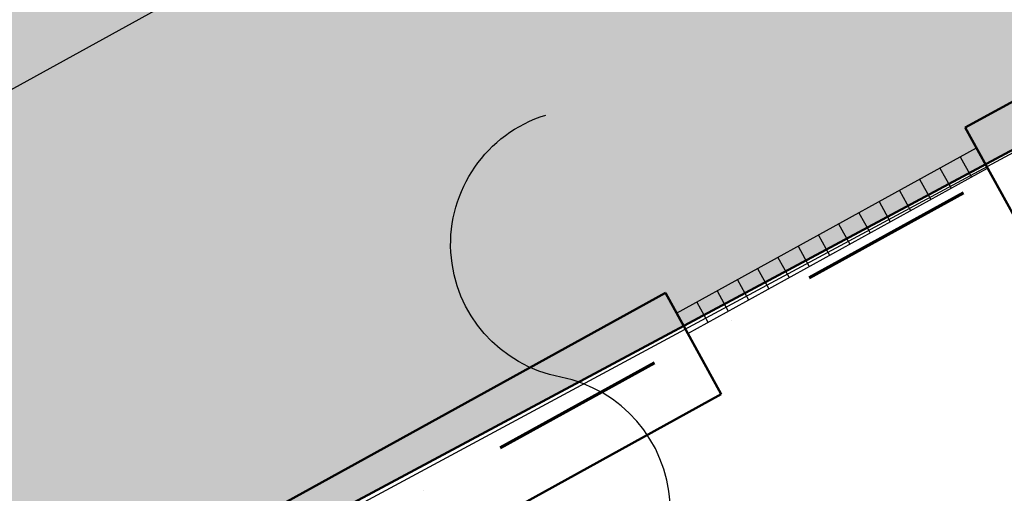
# Model space of a CAD drawing. Header units: millimetres. Extents: x 2886542 to 7567581, y -792623 to 134766.
# Tile 54 of 256: x 4100669 to 4104926, y -404353 to -402306. Entities that reach past the tile are written whole.
import ezdxf

# ---------------------------------------------------------------- set-up
doc = ezdxf.new("R2010")
doc.units = ezdxf.units.MM
doc.linetypes.add('DASHDOT', pattern=[1, 0.5, -0.25, 0, -0.25])
doc.linetypes.add('DASHDOTX2', pattern=[50.8, 25.4, -12.7, 0, -12.7])
for name, color, linetype in [('IN_C_OSA', 6, 'DASHDOT'), ('IN_VYPLNE OTVORU', 151, 'Continuous'), ('KATASTR', 7, 'Continuous'), ('požárničina', 10, 'Continuous')]:
    doc.layers.add(name, color=color, linetype=linetype)
doc.layers.add('IN_C_TLUSTA', color=5, linetype='Continuous', lineweight=50)
doc.layers.add('IN_NS_TLUSTA', color=1, linetype='Continuous', lineweight=40)

# ---------------------------------------------------------------- blocks, each defined once
blk = doc.blocks.new('nástrojárna')
at = {"layer": 'IN_C_OSA', "color": 250, "ltscale": 2500}
blk.add_line((4135508.2, -606478.7), (4196081.4, -606478.7), dxfattribs=at)
at = {"layer": 'IN_C_TLUSTA', "color": 250}
for p, q in [((4178234.1, -608613.7), (4180384.1, -608613.7)), ((4180384.1, -608613.7), (4180384.1, -609113.7)), ((4181864.1, -608613.7), (4181864.1, -609113.7)), ((4181864.1, -608613.7), (4183934.1, -608613.7)), ((4179344.1, -609113.7), (4180384.1, -609113.7))]:
    blk.add_line(p, q, dxfattribs=at)
at = {"layer": 'IN_VYPLNE OTVORU', "color": 250}
for p, q in [((4180384.1, -608713.7), (4181864.1, -608713.7)), ((4180484.1, -608713.7), (4180484.1, -608813.7)), ((4180584.1, -608713.7), (4180584.1, -608813.7)), ((4180684.1, -608713.7), (4180684.1, -608813.7)), ((4180784.1, -608713.7), (4180784.1, -608813.7)), ((4180884.1, -608713.7), (4180884.1, -608813.7)), ((4180984.1, -608713.7), (4180984.1, -608813.7)), ((4181084.1, -608713.7), (4181084.1, -608813.7)), ((4181184.1, -608713.7), (4181184.1, -608813.7)), ((4181284.1, -608713.7), (4181284.1, -608813.7)), ((4181384.1, -608713.7), (4181384.1, -608813.7)), ((4181484.1, -608713.7), (4181484.1, -608813.7)), ((4181584.1, -608713.7), (4181584.1, -608813.7)), ((4181684.1, -608713.7), (4181684.1, -608813.7)), ((4181784.1, -608713.7), (4181784.1, -608813.7)), ((4180384.1, -608813.7), (4181864.1, -608813.7))]:
    blk.add_line(p, q, dxfattribs=at)
at = {"layer": 'požárničina', "linetype": 'DASHDOTX2', "lineweight": 60, "ltscale": 30}
blk.add_line((4187818, -608856.1), (4162866.3, -608856.1), dxfattribs=at)

msp = doc.modelspace()

# ---------------------------------------------------------------- hatches: boundary and pattern name
at = {"layer": 'požárničina', "linetype": 'Continuous', "lineweight": 50}
msp.add_hatch(color=253, dxfattribs=at).paths.add_polyline_path([(4109887.3, -400228.7), (4108664.5, -397913.3), (4115859.9, -394061.3), (4111429.4, -386112.6), (4059012.7, -415000.5), (4066181.9, -428392.2), (4069056.2, -433761.2), (4079494.5, -428173.1), (4094261.6, -420267.5), (4089405, -411195.7)])

# ---------------------------------------------------------------- linework, layer by layer
at = {"layer": 'IN_NS_TLUSTA'}
msp.add_lwpolyline([(4059012.7, -415000.5), (4066181.9, -428392.2), (4069056.2, -433761.2), (4079494.5, -428173.1), (4094261.6, -420267.5), (4089405, -411195.7), (4109887.3, -400228.7), (4108664.5, -397913.3), (4115859.9, -394061.3), (4111429.4, -386112.6)], close=True, dxfattribs=at)
at = {"layer": 'KATASTR'}
msp.add_line((4092197.6, -409753.4), (4110044.1, -400144.3), dxfattribs=at)
at = {"layer": 'KATASTR', "color": 7, "lineweight": 50}
msp.add_line((4089405, -411195.7), (4109888, -400230.1), dxfattribs=at)
at = {"layer": 'KATASTR'}
msp.add_lwpolyline([(4103074, -404985.9, 0.774387), (4103008.7, -403851.4, -0.781292), (4102943.4, -402717.8)], format="xyb", dxfattribs=at)

# ---------------------------------------------------------------- block references
at = {"layer": 'požárničina', "color": 1, "linetype": 'Continuous', "lineweight": 50, "rotation": 28.85998199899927}
msp.add_blockref('nástrojárna', (148512.4, -1888211), dxfattribs=at)

doc.saveas('drawing.dxf')
